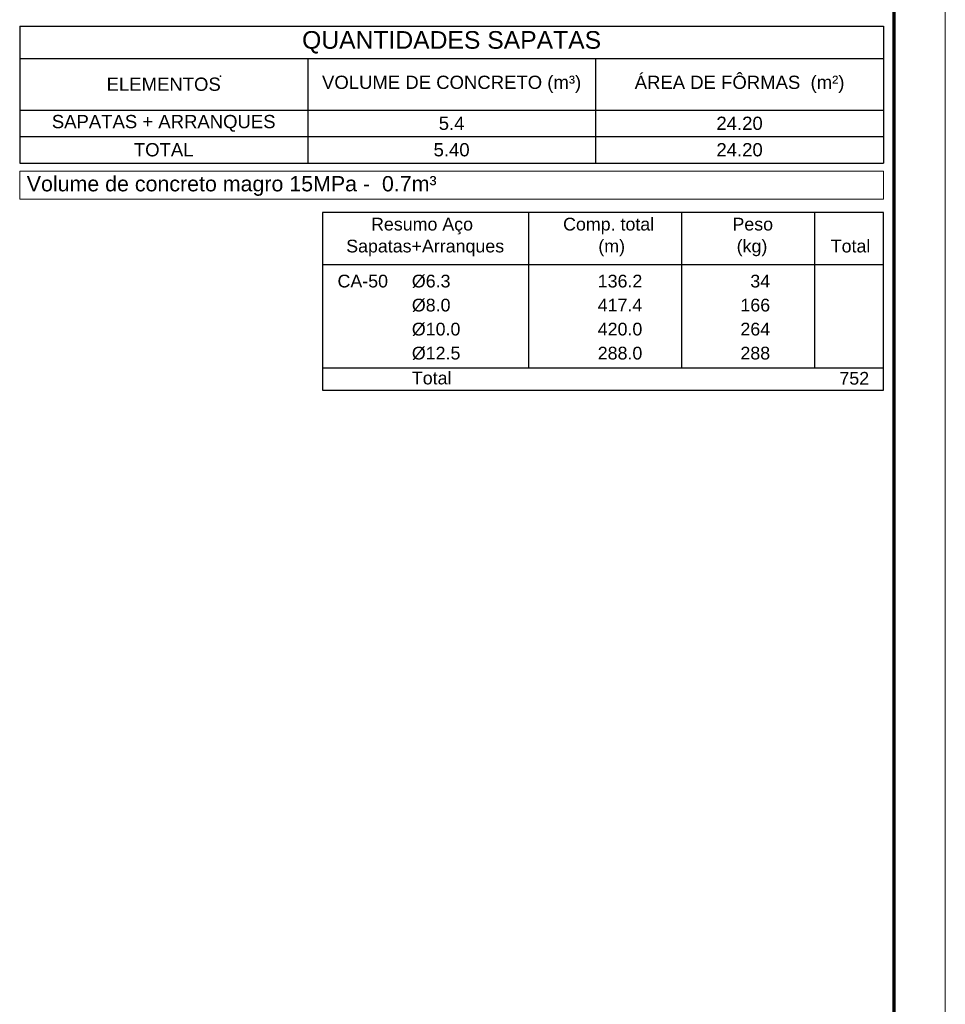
# Model space of a CAD drawing. Header units: millimetres. Extents: x 83 to 471, y -739 to 93.
# Tile 149 of 185: x 195 to 213, y -141 to -122. Entities that reach past the tile are written whole.
import ezdxf
from ezdxf.enums import TextEntityAlignment as Align

# ---------------------------------------------------------------- set-up
doc = ezdxf.new("R2010")
doc.units = ezdxf.units.MM
for name, color, linetype, lineweight in [('__MAGNUS.Margem', 7, 'Continuous', 70), ('__MAGNUS.Selo', 7, 'Continuous', 30), ('COTAS', 250, 'Continuous', 5), ('PECA_COMPLETA', 7, 'Continuous', 0)]:
    doc.layers.add(name, color=color, linetype=linetype, lineweight=lineweight)
doc.layers.add('Selo', color=7, linetype='Continuous')
doc.styles.add('Arial', font='arial.ttf')
doc.styles.add('Arial Narrow', font='ARIALN.TTF')

# ---------------------------------------------------------------- blocks, each defined once
blk = doc.blocks.new('*U1868')
at = {"layer": '__MAGNUS.Margem', "lineweight": 9}
blk.add_line((183.08, -12.28), (183.08, 828.72), dxfattribs=at)
at = {"layer": '__MAGNUS.Margem', "linetype": 'Continuous'}
blk.add_line((173.08, -2.28), (173.08, 818.72), dxfattribs=at)
at = {"layer": '__MAGNUS.Selo', "style": 'Arial Narrow', "width": 1}
for tag, height, p in [('PROPRIETÁRIO', 3.4, (17.21, 48.91)), ('EDIFICAÇÃORESIDENCIAL', 3.4, (17.21, 40.61)), ('ESTRUTURAL', 3.4, (17.8, 20.69)), ('ANTEPROJETO', 2.43, (111.69, 13.5)), ('ARQ01/01', 5.5, (139.44, 9.5)), ('INDICADA', 2.43, (111.53, 8))]:
    blk.add_attdef(tag, text='', height=height, dxfattribs=at).set_placement(p, align=Align.MIDDLE_LEFT)
at = {"layer": '__MAGNUS.Selo', "lineweight": 30, "flags": 104}
for tag, p in [('ENDEREÇODAOBRA', (17.21, 33.54)), ('ENDEREÇODAOBRA', (17.21, 27.87)), ('TÍTULO', (17.21, 10.8))]:
    blk.add_attdef(tag, text='', height=3.4, dxfattribs=at).set_placement(p, align=Align.MIDDLE_LEFT)
blk = doc.blocks.new('*T1442')
at = {"layer": 'COTAS', "color": 0, "lineweight": 25, "transparency": 16777216}
blk.add_line((0, 0), (16.937, 0), dxfattribs=at)
at = {"layer": 'COTAS', "color": 0, "lineweight": 25}
for p, q in [((0, 0), (0, -2.687)), ((16.937, 0), (16.937, -2.687)), ((0, -2.687), (5.646, -2.687))]:
    blk.add_line(p, q, dxfattribs=at)
at = {"layer": 'COTAS', "color": 0, "lineweight": -2, "transparency": 16777216}
for p, q in [((0, -0.635), (16.937, -0.635)), ((0, -1.648), (16.937, -1.648)), ((0, -2.167), (16.937, -2.167))]:
    blk.add_line(p, q, dxfattribs=at)
at = {"layer": 'COTAS', "color": 0, "lineweight": -2}
for p, q in [((5.646, -0.635), (5.646, -2.687)), ((11.291, -0.635), (11.291, -2.687)), ((5.646, -2.687), (16.937, -2.687))]:
    blk.add_line(p, q, dxfattribs=at)
at = {"layer": 'COTAS', "color": 0, "attachment_point": 5, "style": 'Arial'}
for s, insert, char_height, width in [('QUANTIDADES SAPATAS', (8.468, -0.318), 0.34646, 16.76366), ('{\\C256;VOLUME DE CONCRETO (m³)}', (8.468, -1.141), 0.25984, 5.4724), ('{\\C256;ÁREA DE FÔRMAS  (m²)}', (14.114, -1.141), 0.25984, 5.4724), ('ELEMENTOS', (2.823, -1.141), 0.2598, 5.4724), ('SAPATAS + ARRANQUES', (2.823, -1.908), 0.25984, 5.4724), ('5.4', (8.468, -1.908), 0.2598, 5.4724), ('24.20', (14.114, -1.908), 0.2598, 5.4724), ('TOTAL', (2.823, -2.427), 0.2598, 5.4724), ('5.40', (8.468, -2.427), 0.2598, 5.4724), ('24.20', (14.114, -2.427), 0.2598, 5.4724)]:
    blk.add_mtext(s, dxfattribs=dict(at, insert=insert, char_height=char_height, width=width))

msp = doc.modelspace()

# ---------------------------------------------------------------- linework, layer by layer
msp.add_point((198.72707, -123.02962))
at = {"layer": 'PECA_COMPLETA'}
msp.add_lwpolyline([(194.78903, -124.8931), (211.72592, -124.8931), (211.72592, -125.44085), (194.78903, -125.44085)], close=True, dxfattribs=at)
at = {"layer": 'Selo'}
for p, q in [((204.77211, -128.75384), (204.77211, -125.70257)), ((207.77248, -128.75384), (207.77248, -125.70257)), ((210.38134, -128.75384), (210.38134, -125.70257)), ((200.72592, -126.722), (211.72592, -126.722)), ((200.72592, -128.75384), (211.72592, -128.75384)), ((200.72592, -129.18824), (211.72592, -129.18824))]:
    msp.add_line(p, q, dxfattribs=at)
msp.add_lwpolyline([(200.72592, -129.18824), (211.72592, -129.18824), (211.72592, -125.70257), (200.72592, -125.70257)], close=True, dxfattribs=at)

# ---------------------------------------------------------------- block references
msp.add_blockref('*T1442', (194.78903, -122.04734))
at = {"layer": '__MAGNUS.Selo', "color": 7, "true_color": 0xffffff, "xscale": 0.0999999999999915, "yscale": 0.0999999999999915, "zscale": 0.0999999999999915}
msp.add_blockref('*U1868', (194.62889, -175.82522), dxfattribs=at)

# ---------------------------------------------------------------- texts
at = {"layer": 'COTAS', "color": 7, "insert": (194.92734, -124.98912), "char_height": 0.3, "attachment_point": 1, "style": 'Arial'}
msp.add_mtext_dynamic_manual_height_columns('Volume de concreto magro 15MPa -  0.7m³', width=13.4255193, gutter_width=10.6823, heights=[0], dxfattribs=at)
at = {"layer": 'Selo', "style": 'Arial'}
for s, p in [('Resumo Aço', (201.67787, -126.05712)), ('Comp. total', (205.44313, -126.05712)), ('Peso', (208.7635, -126.05712)), ('Sapatas+Arranques', (201.19049, -126.48733)), ('(m)', (206.134, -126.48733)), ('(kg)', (208.84642, -126.48733)), ('Total', (210.69106, -126.48733)), ('CA-50', (201.02033, -127.1745)), ('%%C6.3', (202.47799, -127.1745)), ('%%C8.0', (202.47799, -127.64565)), ('%%C10.0', (202.47799, -128.11681)), ('%%C12.5', (202.47799, -128.58797)), ('Total', (202.47799, -129.07644))]:
    msp.add_text(s, height=0.25, dxfattribs=at).set_placement(p)
for s, p in [('136.2', (206.99634, -127.1745)), ('34', (209.50245, -127.1745)), ('417.4', (206.99634, -127.64565)), ('166', (209.50245, -127.64565)), ('420.0', (206.99634, -128.11681)), ('264', (209.50245, -128.11681)), ('288.0', (206.99634, -128.58797)), ('288', (209.50245, -128.58797)), ('752', (211.44334, -129.08196))]:
    msp.add_text(s, height=0.25, dxfattribs=at).set_placement(p, align=Align.RIGHT)

doc.saveas('drawing.dxf')
